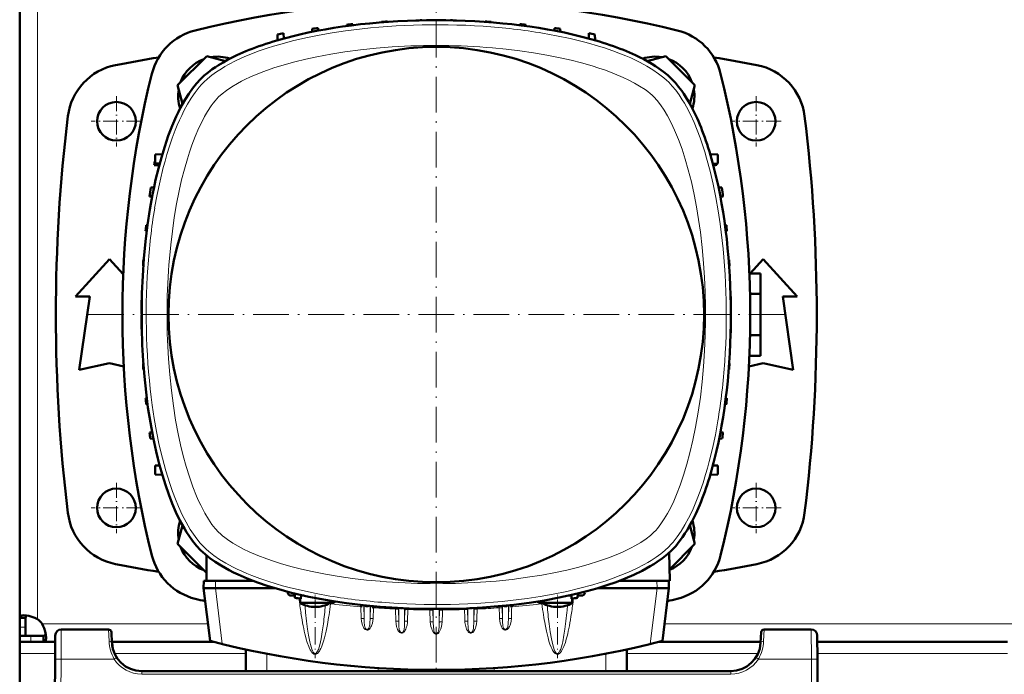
# Model space of a CAD drawing. Extents: x -1358 to 1757, y -1497 to 607.
# Tile 8 of 97: x -163 to 168, y -1271 to -1051. Entities that reach past the tile are written whole.
import ezdxf

# ---------------------------------------------------------------- set-up
doc = ezdxf.new("R2010")
doc.units = 0
doc.linetypes.add('DASHDOT', pattern=[18.5, 12, -3, 0.5, -3])

msp = doc.modelspace()

# ---------------------------------------------------------------- linework, layer by layer
at = {"color": 7, "linetype": 'DASHDOT', "lineweight": 18}
for p, q in [((-23.22, -1033.33), (-23.22, -1267.33)), ((93.78, -1150.33), (-140.22, -1150.33))]:
    msp.add_line(p, q, dxfattribs=at)
at = {"color": 7, "lineweight": 50}
for p, q in [((-163.21, -1048.36), (-163.21, -1150.33)), ((-41.65, -1051.9), (-41.66, -1052.05)), ((-39.65, -1051.78), (-39.65, -1051.9)), ((-30.03, -1051.41), (-30.03, -1051.43)), ((-16.4, -1051.41), (-16.4, -1051.43)), ((-6.78, -1051.78), (-6.78, -1051.9)), ((-4.78, -1051.9), (-4.77, -1052.05)), ((-64.9, -1054.24), (-64.94, -1055.25)), ((-62.9, -1053.97), (-62.87, -1054.85)), ((-53.28, -1052.84), (-53.3, -1053.3)), ((-51.28, -1052.64), (-51.27, -1053.03)), ((4.85, -1052.64), (4.83, -1053.03)), ((6.85, -1052.84), (6.86, -1053.3)), ((16.47, -1053.97), (16.44, -1054.85)), ((18.47, -1054.24), (18.51, -1055.25)), ((-76.6, -1058.1), (-76.53, -1056.1)), ((-74.47, -1057.5), (-74.53, -1055.75)), ((28.03, -1057.5), (28.1, -1055.75)), ((30.16, -1058.1), (30.1, -1056.1)), ((-100.33, -1063.41), (-110.13, -1073.2)), ((-94.08, -1065.08), (-100.33, -1063.41)), ((53.92, -1063.41), (47.65, -1065.09)), ((63.71, -1073.2), (53.92, -1063.41)), ((-110.13, -1073.2), (-108.46, -1079.46)), ((62.03, -1079.48), (63.71, -1073.2)), ((-117.73, -1096.55), (-115.29, -1096.42)), ((-117.73, -1099.55), (-117.73, -1096.55)), ((68.86, -1096.42), (71.38, -1096.55)), ((71.38, -1096.55), (71.38, -1099.55)), ((-117.98, -1100.08), (-117.97, -1100.04)), ((-116.33, -1100.14), (-117.98, -1100.08)), ((-117.97, -1100.04), (-116.32, -1100.09)), ((-117.73, -1099.55), (-116.17, -1099.55)), ((69.76, -1099.63), (71.38, -1099.55)), ((69.9, -1100.14), (70.4, -1100.12)), ((-118.08, -1107.58), (-119.16, -1107.61)), ((72.73, -1107.61), (71.65, -1107.58)), ((-119.58, -1110.64), (-118.7, -1110.67)), ((72.26, -1110.67), (73.15, -1110.64)), ((-120.71, -1120.27), (-120.25, -1120.25)), ((73.81, -1120.25), (74.27, -1120.27)), ((-120.9, -1122.27), (-120.51, -1122.28)), ((74.08, -1122.28), (74.47, -1122.27)), ((-144.43, -1144.2), (-133.06, -1131.7)), ((-133.06, -1131.7), (-128.44, -1136.78)), ((-121.77, -1133.89), (-121.64, -1133.9)), ((-121.65, -1131.89), (-121.49, -1131.89)), ((75.06, -1131.89), (75.22, -1131.89)), ((75.21, -1133.9), (75.33, -1133.89)), ((82.3, -1136.47), (86.64, -1131.7)), ((86.64, -1131.7), (98.02, -1144.2)), ((82, -1136.47), (85.79, -1136.47)), ((85.79, -1136.47), (85.79, -1143.4)), ((-139.68, -1144.2), (-144.43, -1144.2)), ((-143.18, -1168.95), (-139.68, -1144.2)), ((-122.14, -1143.52), (-122.12, -1143.52)), ((75.69, -1143.52), (75.71, -1143.52)), ((82.22, -1143.4), (85.79, -1143.4)), ((85.79, -1143.4), (85.79, -1157.26)), ((93.27, -1144.2), (96.77, -1168.95)), ((98.02, -1144.2), (93.27, -1144.2)), ((-122.22, -1145.52), (-122.22, -1150.17)), ((-122.18, -1145.52), (-122.17, -1145.52)), ((75.74, -1145.52), (75.78, -1145.52)), ((75.78, -1155.14), (75.78, -1145.52)), ((75.78, -1145.52), (75.78, -1145.52)), ((-163.21, -1252.3), (-163.21, -1150.33)), ((-122.22, -1150.49), (-122.22, -1155.14)), ((-122.18, -1155.14), (-122.17, -1155.14)), ((-122.14, -1157.14), (-122.12, -1157.14)), ((75.69, -1157.14), (75.71, -1157.14)), ((75.74, -1155.14), (75.78, -1155.14)), ((75.78, -1155.14), (75.78, -1155.14)), ((82.22, -1157.26), (85.79, -1157.26)), ((85.79, -1157.26), (85.79, -1164.19)), ((82, -1164.19), (85.79, -1164.19)), ((-133.06, -1166.7), (-143.18, -1168.95)), ((-128.26, -1167.77), (-133.06, -1166.7)), ((-121.77, -1166.77), (-121.64, -1166.76)), ((75.21, -1166.76), (75.33, -1166.77)), ((86.64, -1166.7), (81.84, -1167.77)), ((96.77, -1168.95), (86.64, -1166.7)), ((-121.65, -1168.77), (-121.49, -1168.77)), ((75.06, -1168.77), (75.22, -1168.77)), ((-120.9, -1178.39), (-120.51, -1178.38)), ((-120.71, -1180.39), (-120.25, -1180.41)), ((73.81, -1180.41), (74.27, -1180.39)), ((74.08, -1178.38), (74.47, -1178.39)), ((-118.7, -1189.99), (-119.58, -1190.02)), ((72.26, -1189.99), (73.15, -1190.02)), ((-119.31, -1192.02), (-118.29, -1192.05)), ((71.86, -1192.05), (72.87, -1192.02)), ((-117.73, -1201.11), (-116.2, -1201.03)), ((-117.73, -1201.11), (-117.73, -1204.11)), ((69.76, -1201.03), (71.38, -1201.11)), ((71.38, -1204.11), (71.38, -1201.11)), ((-115.29, -1204.24), (-117.73, -1204.11)), ((68.86, -1204.24), (71.38, -1204.11)), ((-108.46, -1221.2), (-110.13, -1227.45)), ((63.71, -1227.45), (62.03, -1221.18)), ((-110.13, -1227.45), (-100.38, -1237.21)), ((55.18, -1235.99), (63.71, -1227.45)), ((55.04, -1230.42), (55.28, -1239.79)), ((-100.38, -1239.83), (-100.38, -1231.36)), ((-101.35, -1239.83), (-101.42, -1242.33)), ((-100.38, -1239.83), (-101.35, -1239.83)), ((-84.79, -1239.83), (-100.38, -1239.83)), ((55.28, -1239.83), (38.36, -1239.83)), ((54.98, -1242.33), (54.92, -1239.83)), ((55.28, -1239.83), (55.28, -1239.79)), ((-99.24, -1260.04), (-101.42, -1242.33)), ((-101.42, -1242.33), (-97.45, -1242.33)), ((-97.42, -1242.33), (-97.45, -1242.33)), ((-97.42, -1242.33), (-77.38, -1242.33)), ((-73.09, -1243.53), (-73.1, -1243.86)), ((-70.72, -1245.54), (-70.77, -1244.11)), ((24.28, -1245.54), (24.33, -1244.11)), ((26.65, -1243.53), (26.67, -1243.86)), ((30.94, -1242.33), (50.98, -1242.33)), ((50.98, -1242.33), (51.01, -1242.33)), ((54.98, -1242.33), (51.01, -1242.33)), ((52.81, -1260.04), (54.98, -1242.33)), ((-72.02, -1244.83), (-70.74, -1244.83)), ((-68.92, -1247.29), (-68.92, -1245.83)), ((-68.31, -1247.29), (-68.92, -1247.29)), ((-68.72, -1245.86), (-68.67, -1244.6)), ((-68.68, -1244.83), (-68.53, -1244.83)), ((-68.53, -1244.83), (-68.31, -1244.83)), ((-68.31, -1244.83), (-68.25, -1244.83)), ((-61.52, -1247.29), (-68.31, -1247.29)), ((-67.67, -1244.83), (-68.25, -1244.83)), ((-58.92, -1247.29), (-61.52, -1247.29)), ((-58.92, -1247.29), (-58.92, -1246.83)), ((12.48, -1247.29), (12.48, -1246.83)), ((13.09, -1247.29), (12.48, -1247.29)), ((13.09, -1247.29), (19.88, -1247.29)), ((19.88, -1247.29), (22.48, -1247.29)), ((21.81, -1244.83), (21.23, -1244.83)), ((22.09, -1244.83), (21.81, -1244.83)), ((22.09, -1244.83), (22.25, -1244.83)), ((22.28, -1245.86), (22.24, -1244.6)), ((22.48, -1247.29), (22.48, -1245.83)), ((24.31, -1244.83), (25.58, -1244.83)), ((-48.23, -1247.98), (-48.58, -1248.59)), ((-44.67, -1248.34), (-44.36, -1248.92)), ((1.79, -1247.98), (2.15, -1248.59)), ((-163.21, -1252.3), (-161.21, -1252.3)), ((-163.21, -1255.46), (-163.21, -1252.3)), ((-161.21, -1255.46), (-161.21, -1252.3)), ((-163.21, -1258.33), (-163.21, -1255.46)), ((-161.21, -1258.33), (-161.21, -1255.46)), ((-133.38, -1256.22), (-149.24, -1256.22)), ((-132.19, -1260.74), (-132.38, -1257.16)), ((85.95, -1257.16), (85.76, -1260.74)), ((102.82, -1256.22), (86.95, -1256.22)), ((-163.21, -1258.33), (-161.21, -1258.33)), ((-163.21, -1260.33), (-163.21, -1258.33)), ((-159.51, -1258.33), (-163.21, -1258.33)), ((-163.21, -1260.33), (-163.21, -1264.33)), ((-159.51, -1260.33), (-163.21, -1260.33)), ((-155.18, -1258.33), (-159.51, -1258.33)), ((-155.18, -1260.33), (-159.51, -1260.33)), ((-155.18, -1260.33), (-155.18, -1258.33)), ((-151.25, -1260.33), (-155.18, -1260.33)), ((-151.24, -1258.21), (-151.28, -1266.16)), ((-98.12, -1260.33), (-132.21, -1260.33)), ((85.78, -1260.33), (51.68, -1260.33)), ((104.82, -1258.21), (104.86, -1266.16)), ((168.75, -1260.33), (104.83, -1260.33)), ((-87.21, -1262.93), (-87.21, -1270.22)), ((40.79, -1262.92), (40.79, -1270.22)), ((-163.21, -1264.33), (-163.21, -1278.33)), ((-151.71, -1348.22), (-151.28, -1266.16)), ((105.29, -1348.22), (104.86, -1266.16)), ((75.78, -1270.22), (-122.2, -1270.22))]:
    msp.add_line(p, q, dxfattribs=at)
at = {"color": 7, "lineweight": 18}
for p, q in [((-157.21, -1047.86), (-157.21, -1150.33)), ((-157.21, -1252.79), (-157.21, -1150.33)), ((-97.35, -1239.83), (-97.42, -1242.33)), ((50.98, -1242.33), (50.92, -1239.83)), ((-95.15, -1261.08), (-97.45, -1242.33)), ((-73.1, -1243.86), (-71.8, -1243.86)), ((25.37, -1243.86), (26.67, -1243.86)), ((51.01, -1242.33), (48.71, -1261.08)), ((-58.61, -1247.13), (-58.71, -1247.53)), ((-58.16, -1247.29), (-58.2, -1247.62)), ((11.72, -1247.29), (11.76, -1247.62)), ((12.18, -1247.13), (12.27, -1247.53)), ((-48.58, -1248.59), (-48.46, -1252.55)), ((-47.6, -1248.05), (-47.47, -1252.63)), ((-47.47, -1248.06), (-47.47, -1252.63)), ((-45.47, -1248.27), (-45.47, -1252.63)), ((-45.47, -1252.63), (-45.34, -1248.28)), ((-44.47, -1252.55), (-44.36, -1248.92)), ((-36.96, -1248.93), (-36.96, -1249.35)), ((-36.96, -1249.35), (-36.84, -1253.38)), ((-35.97, -1248.98), (-35.96, -1249.44)), ((-35.96, -1249.44), (-35.84, -1253.46)), ((-35.84, -1248.99), (-35.84, -1253.46)), ((-33.84, -1249.09), (-33.84, -1253.46)), ((-33.84, -1253.46), (-33.73, -1249.6)), ((-33.73, -1249.6), (-33.72, -1249.1)), ((-32.85, -1253.38), (-32.73, -1249.51)), ((-32.73, -1249.51), (-32.72, -1249.14)), ((-25.34, -1249.32), (-25.33, -1249.66)), ((-25.33, -1249.66), (-25.21, -1253.65)), ((-24.34, -1249.33), (-24.33, -1249.74)), ((-24.33, -1249.74), (-24.22, -1253.74)), ((-24.22, -1249.33), (-24.22, -1253.74)), ((-22.22, -1249.33), (-22.22, -1253.74)), ((-22.1, -1249.74), (-22.22, -1253.74)), ((-22.09, -1249.33), (-22.1, -1249.74)), ((-21.1, -1249.32), (-21.1, -1249.66)), ((-13.7, -1249.51), (-13.71, -1249.14)), ((-12.7, -1249.6), (-12.72, -1249.1)), ((-12.59, -1253.46), (-12.7, -1249.6)), ((-12.59, -1249.09), (-12.59, -1253.46)), ((-10.59, -1248.99), (-10.59, -1253.46)), ((-10.48, -1249.44), (-10.59, -1253.46)), ((-10.47, -1248.98), (-10.48, -1249.44)), ((-9.48, -1248.93), (-9.48, -1249.35)), ((-2.07, -1248.92), (-2.09, -1248.37)), ((-0.97, -1252.63), (-1.07, -1249.01)), ((-0.97, -1248.27), (-0.97, -1252.63)), ((1.17, -1248.05), (1.03, -1252.63)), ((1.03, -1248.06), (1.03, -1252.63)), ((-163.21, -1255.46), (-161.21, -1255.46)), ((-99.94, -1254.33), (-155.67, -1254.33)), ((-149.24, -1256.22), (-149.28, -1266.16)), ((-133.38, -1256.22), (-133.19, -1260.19)), ((220.06, -1254.33), (53.51, -1254.33)), ((86.76, -1260.19), (86.95, -1256.22)), ((102.86, -1266.16), (102.82, -1256.22)), ((-159.51, -1260.33), (-159.51, -1258.33)), ((-151.27, -1264.33), (-163.21, -1264.33)), ((-149.28, -1266.16), (-149.71, -1348.22)), ((-131.45, -1266.16), (-149.28, -1266.16)), ((-130.86, -1265.78), (-131.45, -1266.16)), ((-87.21, -1264.33), (-131.32, -1264.33)), ((-130.61, -1265.63), (-130.86, -1265.78)), ((-80.21, -1264.37), (-80.21, -1270.22)), ((33.79, -1264.36), (33.79, -1270.22)), ((84.89, -1264.33), (40.79, -1264.33)), ((102.86, -1266.16), (85.03, -1266.16)), ((102.86, -1266.16), (103.29, -1348.22)), ((168.73, -1264.33), (104.85, -1264.33)), ((-122.2, -1271.21), (-122.2, -1270.22)), ((-42.71, -1269.2), (-42.71, -1270.22)), ((-3.71, -1269.19), (-3.71, -1270.22)), ((75.78, -1270.22), (75.78, -1271.21)), ((75.78, -1271.21), (-122.2, -1271.21))]:
    msp.add_line(p, q, dxfattribs=at)
at = {"color": 7, "linetype": 'DASHDOT', "lineweight": 18, "ltscale": 0.422498}
for p, q in [((-130.71, -1076.88), (-130.71, -1093.78)), ((84.29, -1076.88), (84.29, -1093.78)), ((-130.71, -1206.88), (-130.71, -1223.78)), ((84.29, -1206.88), (84.29, -1223.78))]:
    msp.add_line(p, q, dxfattribs=at)
at = {"color": 7, "linetype": 'DASHDOT', "lineweight": 18, "ltscale": 0.4225}
for p, q in [((-122.26, -1085.33), (-139.16, -1085.33)), ((92.74, -1085.33), (75.84, -1085.33)), ((-122.26, -1215.33), (-139.16, -1215.33)), ((92.74, -1215.33), (75.84, -1215.33))]:
    msp.add_line(p, q, dxfattribs=at)
at = {"color": 7, "linetype": 'DASHDOT', "lineweight": 18, "ltscale": 0.073828}
msp.add_line((-63.92, -1247.54), (-63.92, -1244.58), dxfattribs=at)
at = {"color": 7, "linetype": 'DASHDOT', "lineweight": 18, "ltscale": 0.487851}
msp.add_line((-63.92, -1246.4), (-63.92, -1265.91), dxfattribs=at)
at = {"color": 7, "linetype": 'DASHDOT', "lineweight": 18, "ltscale": 0.073831}
msp.add_line((17.48, -1247.54), (17.48, -1244.58), dxfattribs=at)
at = {"color": 7, "linetype": 'DASHDOT', "lineweight": 18, "ltscale": 0.487872}
msp.add_line((17.48, -1246.4), (17.48, -1265.91), dxfattribs=at)
at = {"color": 7, "linetype": 'DASHDOT', "lineweight": 18, "ltscale": 0.030692}
msp.add_line((-23.21, -1269.09), (-23.21, -1270.32), dxfattribs=at)
at = {"color": 7, "lineweight": 18}
for points in [[(-101.34, -1072.21), (-100.06, -1071.02), (-98.64, -1069.86), (-97.1, -1068.74), (-95.44, -1067.65), (-94.27, -1066.94), (-93.05, -1066.26), (-90.5, -1064.94), (-87.8, -1063.7), (-85.29, -1062.66), (-82.68, -1061.67), (-79.99, -1060.74), (-77.92, -1060.08), (-75.81, -1059.46), (-71.5, -1058.3), (-67.07, -1057.26), (-62.54, -1056.34), (-58.16, -1055.57), (-53.72, -1054.9)], [(12.54, -1055.7), (17.19, -1056.54), (21.76, -1057.51), (26.22, -1058.59), (28.41, -1059.18), (30.56, -1059.8), (33.37, -1060.68), (36.1, -1061.62), (38.75, -1062.62), (40.46, -1063.31), (42.12, -1064.03), (43.72, -1064.77), (45.27, -1065.54), (47.5, -1066.75), (49.59, -1068.02), (51.51, -1069.34), (53.26, -1070.71), (54.11, -1071.45), (54.9, -1072.21)], [(-96.39, -1077.16), (-95.18, -1076.06), (-93.76, -1074.95), (-91.97, -1073.74), (-90, -1072.57), (-88.69, -1071.86), (-87.33, -1071.18), (-85.82, -1070.48), (-84.27, -1069.8), (-81.15, -1068.56), (-77.77, -1067.38), (-74.28, -1066.3), (-70.7, -1065.32), (-67.04, -1064.42), (-63.33, -1063.62), (-58.66, -1062.75), (-53.94, -1061.99), (-48.68, -1061.3), (-43.38, -1060.75), (-38.05, -1060.33)], [(-4.37, -1060.64), (0.27, -1061.08), (4.88, -1061.63), (9.45, -1062.29), (13.97, -1063.06), (18.43, -1063.94), (22.07, -1064.77), (25.64, -1065.68), (29.13, -1066.68), (31.44, -1067.42), (33.7, -1068.19), (36.72, -1069.34), (39.61, -1070.58), (41.54, -1071.5), (43.38, -1072.47), (45.11, -1073.47)], [(-117.85, -1114.58), (-117, -1109.92), (-116.04, -1105.35), (-114.95, -1100.89), (-114.36, -1098.7), (-113.74, -1096.55), (-112.86, -1093.74), (-111.93, -1091.01), (-110.93, -1088.36), (-110.24, -1086.66), (-109.51, -1084.99), (-108.77, -1083.39), (-108, -1081.84), (-106.79, -1079.61), (-105.53, -1077.53), (-104.21, -1075.6), (-102.84, -1073.85), (-102.09, -1073), (-101.34, -1072.21)], [(45.11, -1073.47), (46.96, -1074.69), (47.84, -1075.33), (48.66, -1075.98), (49.34, -1076.57), (49.95, -1077.16)], [(54.9, -1072.21), (56.09, -1073.49), (57.25, -1074.9), (58.37, -1076.45), (59.46, -1078.11), (60.17, -1079.28), (60.85, -1080.49), (62.17, -1083.04), (63.41, -1085.74), (64.46, -1088.26), (65.44, -1090.87), (66.37, -1093.56), (67.03, -1095.63), (67.65, -1097.73), (68.81, -1102.05), (69.85, -1106.48), (70.78, -1111.01), (71.55, -1115.39), (72.22, -1119.82)], [(-100.08, -1082), (-98.86, -1080.15), (-98.21, -1079.27), (-97.56, -1078.45), (-96.97, -1077.77), (-96.39, -1077.16)], [(49.95, -1077.16), (51.06, -1078.37), (52.17, -1079.79), (53.37, -1081.57), (54.53, -1083.52), (55.74, -1085.83), (56.89, -1088.29)], [(-112.91, -1131.48), (-112.46, -1126.84), (-111.91, -1122.23), (-111.26, -1117.66), (-110.49, -1113.14), (-109.61, -1108.68), (-108.78, -1105.04), (-107.87, -1101.47), (-106.86, -1097.98), (-106.13, -1095.67), (-105.35, -1093.41), (-104.21, -1090.39), (-102.97, -1087.5), (-102.05, -1085.57), (-101.08, -1083.73), (-100.08, -1082)], [(56.89, -1088.29), (57.55, -1089.85), (58.18, -1091.44), (59.38, -1094.72), (60.47, -1098.12), (61.47, -1101.61), (62.51, -1105.74), (63.44, -1109.96), (64.23, -1114.13), (64.93, -1118.36), (65.53, -1122.64), (66.13, -1127.82), (66.6, -1133.05), (66.92, -1137.88), (67.14, -1142.73), (67.25, -1147.59), (67.25, -1152.45), (67.15, -1157.31)], [(67.15, -1157.31), (66.93, -1162.53), (66.59, -1167.73), (66.13, -1172.91), (65.53, -1178.05), (64.8, -1183.13), (63.94, -1188.16), (63.05, -1192.53), (62.05, -1196.83), (61.03, -1200.65), (59.9, -1204.37), (58.78, -1207.64), (57.56, -1210.78), (56.59, -1213.03), (55.57, -1215.18), (54.49, -1217.21)], [(-96.39, -1223.5), (-97.49, -1222.29), (-98.6, -1220.87), (-99.81, -1219.08), (-100.98, -1217.11), (-101.68, -1215.8), (-102.36, -1214.44), (-103.07, -1212.94), (-103.74, -1211.38), (-104.98, -1208.26), (-106.17, -1204.88), (-107.25, -1201.39), (-108.23, -1197.81), (-109.12, -1194.16), (-109.93, -1190.44), (-110.8, -1185.78), (-111.55, -1181.05), (-112.24, -1175.8), (-112.79, -1170.49), (-113.21, -1165.16)], [(-101.34, -1228.45), (-102.53, -1227.17), (-103.68, -1225.76), (-104.81, -1224.21), (-105.9, -1222.55), (-106.6, -1221.38), (-107.29, -1220.17), (-108.6, -1217.61), (-109.85, -1214.91), (-110.89, -1212.4), (-111.88, -1209.79), (-112.8, -1207.1), (-113.46, -1205.03), (-114.09, -1202.92), (-115.25, -1198.61), (-116.29, -1194.18), (-117.21, -1189.65), (-117.98, -1185.27), (-118.65, -1180.83)], [(71.41, -1186.08), (70.57, -1190.74), (69.6, -1195.31), (68.52, -1199.77), (67.93, -1201.95), (67.31, -1204.11), (66.43, -1206.91), (65.49, -1209.65), (64.5, -1212.29), (63.8, -1214), (63.08, -1215.66), (62.34, -1217.27), (61.57, -1218.82), (60.36, -1221.05), (59.09, -1223.13), (57.77, -1225.06), (56.4, -1226.81), (55.66, -1227.66), (54.9, -1228.45)], [(54.49, -1217.21), (53.39, -1219.06), (52.25, -1220.74), (51.1, -1222.24), (50.52, -1222.9), (49.95, -1223.5)], [(-91.55, -1227.19), (-93.39, -1225.97), (-94.28, -1225.32), (-95.09, -1224.67), (-95.77, -1224.08), (-96.39, -1223.5)], [(49.95, -1223.5), (48.75, -1224.6), (47.33, -1225.71), (45.54, -1226.92), (43.57, -1228.09), (42.26, -1228.79), (40.9, -1229.48), (39.39, -1230.18), (37.83, -1230.86), (34.71, -1232.09), (31.33, -1233.28), (27.85, -1234.36), (24.27, -1235.34), (20.61, -1236.23), (16.89, -1237.04), (12.23, -1237.91), (7.5, -1238.66), (2.25, -1239.35), (-3.05, -1239.91), (-8.39, -1240.32)], [(-42.07, -1240.02), (-46.71, -1239.58), (-51.32, -1239.03), (-55.89, -1238.37), (-60.41, -1237.6), (-64.87, -1236.72), (-68.5, -1235.89), (-72.07, -1234.98), (-75.57, -1233.97), (-77.88, -1233.24), (-80.13, -1232.47), (-83.15, -1231.32), (-86.04, -1230.08), (-87.98, -1229.16), (-89.82, -1228.19), (-91.55, -1227.19)], [(-58.97, -1244.96), (-63.63, -1244.11), (-68.2, -1243.15), (-72.66, -1242.06), (-74.84, -1241.48), (-76.99, -1240.85), (-79.8, -1239.98), (-82.53, -1239.04), (-85.18, -1238.04), (-86.89, -1237.35), (-88.55, -1236.63), (-90.16, -1235.88), (-91.71, -1235.11), (-93.94, -1233.91), (-96.02, -1232.64), (-97.95, -1231.32), (-99.7, -1229.95), (-100.54, -1229.2), (-101.34, -1228.45)], [(54.9, -1228.45), (53.63, -1229.64), (52.21, -1230.8), (50.67, -1231.92), (49, -1233.01), (47.83, -1233.71), (46.62, -1234.4), (44.07, -1235.72), (41.37, -1236.96), (38.85, -1238), (36.24, -1238.99), (33.55, -1239.92), (31.48, -1240.57), (29.38, -1241.2), (25.06, -1242.36), (20.63, -1243.4), (16.1, -1244.32), (11.73, -1245.09), (7.29, -1245.76)], [(-67.11, -1250.5), (-66.81, -1253.4), (-66.46, -1256.08), (-66.14, -1258.15)], [(-35.96, -1249.44), (-35.96, -1249.43), (-35.98, -1249.42), (-36.08, -1249.39), (-36.23, -1249.37), (-36.96, -1249.35)], [(-33.73, -1249.6), (-33.73, -1249.59), (-33.71, -1249.58), (-33.61, -1249.55), (-33.42, -1249.53), (-32.73, -1249.51)], [(-24.33, -1249.74), (-24.34, -1249.74), (-24.35, -1249.72), (-24.46, -1249.69), (-24.66, -1249.67), (-25.33, -1249.66)], [(-22.1, -1249.74), (-22.1, -1249.74), (-22.08, -1249.72), (-21.97, -1249.69), (-21.77, -1249.67), (-21.1, -1249.66)], [(-12.7, -1249.6), (-12.71, -1249.59), (-12.72, -1249.58), (-12.82, -1249.55), (-13.02, -1249.53), (-13.7, -1249.51)], [(-10.48, -1249.44), (-10.47, -1249.43), (-10.46, -1249.42), (-10.36, -1249.39), (-10.2, -1249.37), (-9.48, -1249.35)], [(-1.07, -1249.01), (-1.08, -1249), (-1.09, -1248.99), (-1.19, -1248.96), (-1.39, -1248.93), (-2.07, -1248.92)], [(20.68, -1250.5), (20.37, -1253.4), (20.03, -1256.08), (19.71, -1258.15)], [(-47.47, -1252.63), (-47.47, -1252.63), (-47.48, -1252.62), (-47.55, -1252.59), (-47.69, -1252.57), (-48.07, -1252.55), (-48.46, -1252.55)], [(-48.46, -1252.55), (-48.37, -1253.47), (-48.16, -1254.37), (-48.01, -1254.81), (-47.83, -1255.24), (-47.51, -1255.78), (-47.3, -1256.02), (-47.07, -1256.22), (-46.77, -1256.38), (-46.44, -1256.43), (-46.24, -1256.4), (-46.04, -1256.33), (-45.7, -1256.09), (-45.41, -1255.75), (-45.17, -1255.37), (-44.99, -1254.97), (-44.69, -1254.09), (-44.54, -1253.33), (-44.47, -1252.55)], [(-45.47, -1252.63), (-45.46, -1252.63), (-45.45, -1252.62), (-45.38, -1252.59), (-45.24, -1252.57), (-44.86, -1252.55), (-44.47, -1252.55)], [(-35.84, -1253.46), (-35.85, -1253.45), (-35.88, -1253.44), (-36.08, -1253.4), (-36.72, -1253.37), (-36.84, -1253.38)], [(-36.84, -1253.38), (-36.74, -1254.34), (-36.53, -1255.28), (-36.38, -1255.73), (-36.2, -1256.17), (-35.89, -1256.75), (-35.7, -1257), (-35.47, -1257.22), (-35.2, -1257.38), (-34.93, -1257.46), (-34.64, -1257.44), (-34.38, -1257.33), (-34.16, -1257.17), (-33.97, -1256.97), (-33.78, -1256.72), (-33.62, -1256.45), (-33.43, -1256.06), (-33.28, -1255.67), (-33.02, -1254.75), (-32.87, -1253.81), (-32.85, -1253.38)], [(-34.75, -1257.25), (-34.57, -1257.18), (-34.41, -1257.05), (-34.28, -1256.87), (-34.19, -1256.67), (-34.05, -1256.24), (-34, -1255.95), (-33.93, -1255.37), (-33.86, -1254.19), (-33.84, -1253.46)], [(-33.84, -1253.46), (-33.84, -1253.46), (-33.83, -1253.45), (-33.76, -1253.42), (-33.62, -1253.4), (-33.24, -1253.37), (-32.85, -1253.38)], [(-24.22, -1253.74), (-24.22, -1253.74), (-24.23, -1253.73), (-24.3, -1253.7), (-24.44, -1253.68), (-24.82, -1253.65), (-25.21, -1253.65)], [(-25.21, -1253.65), (-25.14, -1254.46), (-24.99, -1255.26), (-24.76, -1256.03), (-24.58, -1256.49), (-24.36, -1256.94), (-24.07, -1257.35), (-23.89, -1257.53), (-23.68, -1257.68), (-23.46, -1257.78), (-23.22, -1257.82)], [(-24.22, -1253.74), (-24.15, -1255.38), (-24.07, -1256.25), (-23.98, -1256.69), (-23.83, -1257.13), (-23.67, -1257.38), (-23.46, -1257.57), (-23.22, -1257.63)], [(-21.22, -1253.65), (-21.29, -1254.46), (-21.44, -1255.26), (-21.67, -1256.03), (-21.85, -1256.49), (-22.08, -1256.94), (-22.37, -1257.35), (-22.55, -1257.53), (-22.75, -1257.68), (-22.98, -1257.78), (-23.22, -1257.82)], [(-22.22, -1253.74), (-22.28, -1255.38), (-22.37, -1256.25), (-22.45, -1256.69), (-22.6, -1257.13), (-22.76, -1257.38), (-22.98, -1257.57), (-23.22, -1257.63)], [(-22.22, -1253.74), (-22.21, -1253.74), (-22.2, -1253.73), (-22.13, -1253.7), (-21.99, -1253.68), (-21.61, -1253.65), (-21.22, -1253.65)], [(-12.59, -1253.46), (-12.6, -1253.45), (-12.63, -1253.44), (-12.83, -1253.4), (-13.47, -1253.37), (-13.59, -1253.38)], [(-9.6, -1253.38), (-9.69, -1254.34), (-9.9, -1255.28), (-10.05, -1255.73), (-10.23, -1256.17), (-10.55, -1256.75), (-10.74, -1257), (-10.96, -1257.22), (-11.23, -1257.38), (-11.51, -1257.46), (-11.8, -1257.44), (-12.05, -1257.33), (-12.28, -1257.17), (-12.47, -1256.97), (-12.66, -1256.72), (-12.82, -1256.45), (-13, -1256.06), (-13.16, -1255.67), (-13.42, -1254.75), (-13.56, -1253.81), (-13.59, -1253.38)], [(-11.68, -1257.25), (-11.87, -1257.18), (-12.02, -1257.05), (-12.15, -1256.87), (-12.25, -1256.67), (-12.38, -1256.24), (-12.44, -1255.95), (-12.5, -1255.37), (-12.57, -1254.19), (-12.59, -1253.46)], [(-10.59, -1253.46), (-10.59, -1253.46), (-10.58, -1253.45), (-10.51, -1253.42), (-10.37, -1253.4), (-9.99, -1253.37), (-9.6, -1253.38)], [(-0.97, -1252.63), (-0.97, -1252.63), (-0.98, -1252.62), (-1.05, -1252.59), (-1.19, -1252.57), (-1.57, -1252.55), (-1.96, -1252.55)], [(2.03, -1252.55), (1.94, -1253.47), (1.73, -1254.37), (1.58, -1254.81), (1.39, -1255.24), (1.07, -1255.78), (0.87, -1256.02), (0.63, -1256.22), (0.34, -1256.38), (0.01, -1256.43), (-0.2, -1256.4), (-0.39, -1256.33), (-0.73, -1256.09), (-1.03, -1255.75), (-1.26, -1255.37), (-1.45, -1254.97), (-1.74, -1254.09), (-1.9, -1253.33), (-1.96, -1252.55)], [(1.03, -1252.63), (1.04, -1252.62), (1.07, -1252.61), (1.18, -1252.58), (1.36, -1252.56), (2.03, -1252.55)], [(-63.59, -1264.51), (-63.35, -1264.4), (-63.14, -1264.24), (-62.93, -1264.04), (-62.74, -1263.81), (-62.51, -1263.48), (-62.3, -1263.13), (-62.05, -1262.64), (-61.82, -1262.14), (-61.44, -1261.12), (-61.1, -1260.1), (-60.81, -1259.06), (-60.26, -1256.83), (-59.81, -1254.59)], [(-63.33, -1263.89), (-63.08, -1263.47), (-62.84, -1262.91), (-62.6, -1262.21), (-62.36, -1261.39), (-61.92, -1259.41), (-61.51, -1257.04), (-61.14, -1254.3)], [(-47.37, -1254.51), (-47.3, -1255.01), (-47.25, -1255.26), (-47.13, -1255.62)], [(-47.13, -1255.62), (-46.98, -1255.89), (-46.77, -1256.1), (-46.56, -1256.19)], [(-46.56, -1256.19), (-46.39, -1256.19), (-46.24, -1256.14), (-46.06, -1256), (-45.86, -1255.73)], [(-45.86, -1255.73), (-45.71, -1255.33), (-45.64, -1255.05), (-45.56, -1254.49)], [(-35.75, -1255.4), (-35.69, -1255.93), (-35.64, -1256.19), (-35.54, -1256.58), (-35.4, -1256.88), (-35.3, -1257.01), (-35.14, -1257.16), (-34.94, -1257.25), (-34.75, -1257.25)], [(-10.68, -1255.4), (-10.74, -1255.93), (-10.79, -1256.19), (-10.9, -1256.58), (-11.04, -1256.88), (-11.13, -1257.01), (-11.3, -1257.16), (-11.49, -1257.25), (-11.68, -1257.25)], [(-0.58, -1255.73), (-0.73, -1255.33), (-0.79, -1255.05), (-0.87, -1254.49)], [(0.12, -1256.19), (-0.04, -1256.19), (-0.2, -1256.14), (-0.38, -1256), (-0.58, -1255.73)], [(0.7, -1255.62), (0.54, -1255.89), (0.33, -1256.1), (0.12, -1256.19)], [(0.93, -1254.51), (0.87, -1255.01), (0.81, -1255.26), (0.7, -1255.62)], [(17.15, -1264.51), (16.92, -1264.4), (16.71, -1264.24), (16.5, -1264.04), (16.31, -1263.81), (16.07, -1263.48), (15.86, -1263.13), (15.61, -1262.64), (15.39, -1262.14), (15, -1261.12), (14.67, -1260.1), (14.37, -1259.06), (13.83, -1256.83), (13.37, -1254.59)], [(16.9, -1263.89), (16.65, -1263.47), (16.4, -1262.91), (16.16, -1262.21), (15.93, -1261.39), (15.49, -1259.41), (15.08, -1257.04), (14.7, -1254.3)], [(-67.19, -1258.44), (-66.91, -1259.5), (-66.59, -1260.55), (-66.09, -1261.94), (-65.8, -1262.62), (-65.57, -1263.07), (-65.31, -1263.5), (-65.02, -1263.91), (-64.82, -1264.12), (-64.6, -1264.32), (-64.35, -1264.47), (-64.05, -1264.56), (-63.74, -1264.55), (-63.59, -1264.51)], [(-66.14, -1258.15), (-65.72, -1260.33), (-65.5, -1261.28), (-65.27, -1262.1), (-65.03, -1262.82), (-64.78, -1263.41), (-64.53, -1263.85), (-64.28, -1264.13), (-64.11, -1264.24), (-63.94, -1264.28), (-63.78, -1264.26)], [(20.76, -1258.44), (20.47, -1259.5), (20.16, -1260.55), (19.66, -1261.94), (19.36, -1262.62), (19.13, -1263.07), (18.88, -1263.5), (18.58, -1263.91), (18.39, -1264.12), (18.17, -1264.32), (17.91, -1264.47), (17.62, -1264.56), (17.3, -1264.55), (17.15, -1264.51)], [(19.71, -1258.15), (19.29, -1260.33), (19.07, -1261.28), (18.84, -1262.1), (18.6, -1262.82), (18.35, -1263.41), (18.09, -1263.85), (17.84, -1264.13), (17.67, -1264.24), (17.5, -1264.28), (17.34, -1264.26)], [(-63.78, -1264.26), (-63.55, -1264.13), (-63.33, -1263.89)], [(17.34, -1264.26), (17.12, -1264.13), (16.9, -1263.89)], [(-151.28, -1266.16), (-151.28, -1266.16), (-151.25, -1266.16), (-149.28, -1266.16)]]:
    msp.add_lwpolyline(points, dxfattribs=at)
at = {"color": 7, "lineweight": 50}
for points in [[(-90.21, -1063.11), (-91.75, -1063.86), (-93.33, -1064.68), (-94.84, -1065.52), (-96.35, -1066.42), (-97.42, -1067.12), (-98.48, -1067.84), (-99.85, -1068.87), (-101.17, -1069.97), (-102.41, -1071.13)], [(55.98, -1071.13), (54.6, -1069.85), (53.14, -1068.65), (51.61, -1067.54), (50.44, -1066.76), (49.25, -1066.01), (47.87, -1065.21), (46.49, -1064.46), (45.12, -1063.76), (43.77, -1063.11)], [(-102.41, -1071.13), (-103.79, -1072.62), (-105.12, -1074.27), (-106.39, -1076.06), (-107.61, -1078), (-108.39, -1079.34), (-109.14, -1080.73), (-109.89, -1082.2), (-110.61, -1083.72), (-111.96, -1086.83), (-113.27, -1090.24), (-114.48, -1093.79), (-115.59, -1097.45), (-116.61, -1101.22), (-117.54, -1105.07), (-118.07, -1107.52), (-118.57, -1109.99), (-119.46, -1115.02), (-120.23, -1120.12), (-120.59, -1122.94), (-120.92, -1125.78), (-121.46, -1131.51), (-121.86, -1137.28), (-122.11, -1143.08), (-122.21, -1148.9), (-122.18, -1154.72), (-122, -1160.54), (-121.71, -1165.85), (-121.29, -1171.13), (-120.75, -1176.36), (-120.09, -1181.55), (-119.3, -1186.66), (-118.37, -1191.69), (-117.35, -1196.38), (-116.8, -1198.69), (-116.21, -1200.97), (-115.27, -1204.33), (-114.24, -1207.6), (-113.14, -1210.77), (-111.96, -1213.83), (-110.69, -1216.77), (-109.34, -1219.55), (-108.61, -1220.92), (-107.86, -1222.25), (-107.13, -1223.45), (-106.39, -1224.6), (-105.11, -1226.4), (-103.79, -1228.04), (-102.41, -1229.53)], [(64, -1083.34), (63.25, -1081.79), (62.44, -1080.21), (61.59, -1078.7), (60.69, -1077.2), (60, -1076.12), (59.27, -1075.07), (58.24, -1073.7), (57.15, -1072.38), (55.98, -1071.13)], [(55.98, -1229.53), (57.26, -1228.15), (58.46, -1226.68), (59.57, -1225.16), (60.36, -1223.99), (61.1, -1222.8), (61.9, -1221.41), (62.65, -1220.03), (63.35, -1218.66), (64, -1217.32)], [(-102.41, -1229.53), (-100.93, -1230.9), (-99.28, -1232.23), (-97.48, -1233.5), (-95.55, -1234.73), (-94.21, -1235.5), (-92.82, -1236.25), (-91.35, -1237), (-89.83, -1237.72), (-86.71, -1239.07), (-83.31, -1240.38), (-79.76, -1241.59), (-76.1, -1242.7), (-72.33, -1243.72), (-68.48, -1244.65), (-66.03, -1245.18), (-63.55, -1245.68), (-58.53, -1246.58), (-53.43, -1247.34), (-50.61, -1247.71), (-47.76, -1248.03), (-42.04, -1248.57), (-36.26, -1248.97), (-30.46, -1249.22), (-24.64, -1249.32), (-18.82, -1249.29), (-13.01, -1249.11), (-7.7, -1248.82), (-2.42, -1248.4), (2.82, -1247.87), (8, -1247.2), (13.11, -1246.41), (18.14, -1245.48), (22.84, -1244.47), (25.15, -1243.91), (27.42, -1243.32), (30.78, -1242.38), (34.05, -1241.35), (37.23, -1240.25), (40.29, -1239.07), (43.22, -1237.8), (46.01, -1236.45), (47.38, -1235.72), (48.7, -1234.97), (49.9, -1234.24), (51.06, -1233.5), (52.85, -1232.22), (54.49, -1230.9), (55.98, -1229.53)], [(-161.79, -1251.45), (-162.44, -1251.51), (-162.7, -1251.58), (-162.9, -1251.69), (-163.06, -1251.83), (-163.16, -1252), (-163.21, -1252.3)], [(-157.21, -1252.79), (-158.16, -1252.32), (-159.13, -1251.94), (-160.1, -1251.67), (-161.02, -1251.5), (-161.79, -1251.45)], [(-160.77, -1251.54), (-161.02, -1251.71), (-161.16, -1251.96), (-161.21, -1252.3)], [(-154.33, -1258.91), (-154.41, -1257.96), (-154.63, -1256.9), (-154.98, -1255.8), (-155.3, -1255.05), (-155.67, -1254.33)], [(-155.18, -1258.33), (-154.84, -1258.28), (-154.59, -1258.14), (-154.42, -1257.89)], [(-155.18, -1260.33), (-154.99, -1260.31), (-154.83, -1260.25), (-154.69, -1260.16), (-154.57, -1260.02), (-154.48, -1259.85), (-154.41, -1259.63), (-154.35, -1259.3), (-154.33, -1258.91)]]:
    msp.add_lwpolyline(points, dxfattribs=at)
for centre, radius in [((-23.22, -1150.33), 90), ((-130.71, -1085.33), 6.5), ((84.29, -1085.33), 6.5), ((-130.71, -1215.33), 6.5), ((84.29, -1215.33), 6.5)]:
    msp.add_circle(centre, radius, dxfattribs=at)
for centre, radius, start, end in [((-23.21, -1379.95), 335.12, 76.0141, 103.9859), ((-23.22, -1351.33), 300, 93.1409, 93.5235), ((-23.22, -1351.33), 300, 90.9192, 91.3012), ((-23.22, -1351.33), 300, 88.6988, 89.0808), ((-23.22, -1351.33), 300, 86.4765, 86.8591), ((-99.37, -1074.17), 20, 103.9859, 166.0141), ((-23.22, -1351.33), 300, 97.602, 97.9876), ((-23.22, -1351.33), 300, 95.3674, 95.7512), ((-23.22, -1351.33), 300, 84.2488, 84.6326), ((-23.22, -1351.33), 300, 82.0124, 82.398), ((52.95, -1074.17), 20, 13.9859, 76.0141), ((-23.22, -1351.33), 300, 99.8484, 100.2363), ((-23.22, -1351.33), 300, 79.7637, 80.1516), ((-23.21, -1621.58), 565.5, 99.4939, 100.9844), ((-96.75, -1076.79), 13.2, 110.38, 159.62), ((-96.75, -1076.79), 13.2, 71.5125, 99.62), ((50.33, -1076.79), 13.2, 80.38, 108.5343), ((50.33, -1076.79), 13.2, 20.38, 69.62), ((-23.21, -1621.58), 565.5, 79.0156, 80.5062), ((-127.15, -1086.07), 20, 100.9844, 173.0365), ((80.73, -1086.07), 20, 6.9635, 79.0156), ((206.41, -1150.33), 335.12, 166.0141, 193.9859), ((-252.83, -1150.33), 335.12, 346.0141, 13.9859), ((-96.75, -1076.79), 13.2, 170.38, 198.4658), ((50.33, -1076.79), 13.2, 341.444, 9.62), ((398.94, -1150.33), 550, 173.0365, 186.9635), ((-445.36, -1150.33), 550, 353.0365, 6.9635), ((177.78, -1150.33), 300, 170.0727, 170.3496), ((70.37, -1099.13), 1, 272, 334.7073), ((177.78, -1150.33), 300, 171.8143, 172.398), ((-224.22, -1150.33), 300, 7.602, 8.1857), ((177.78, -1150.33), 300, 174.2488, 174.6326), ((-224.22, -1150.33), 300, 5.3674, 5.7512), ((177.78, -1150.33), 300, 176.4765, 176.8591), ((-224.22, -1150.33), 300, 3.1409, 3.5235), ((177.78, -1150.33), 300, 178.6988, 179.0808), ((-224.22, -1150.33), 300, 0.9192, 1.3012), ((-121.22, -1155.14), 1, 180.0772, 196.9461), ((177.78, -1150.33), 300, 180.9192, 181.3012), ((-224.22, -1150.33), 300, 358.6988, 359.0808), ((177.78, -1150.33), 300, 183.1409, 183.5235), ((-224.22, -1150.33), 300, 356.4765, 356.8591), ((177.78, -1150.33), 300, 185.3674, 185.7512), ((-224.22, -1150.33), 300, 354.2488, 354.6326), ((177.78, -1150.33), 300, 187.6021, 187.9876), ((-224.22, -1150.33), 300, 352.0124, 352.398), ((-127.15, -1214.59), 20, 186.9635, 259.0156), ((80.73, -1214.59), 20, 280.9844, 353.0365), ((-96.75, -1223.87), 13.2, 161.5341, 189.62), ((50.33, -1223.87), 13.2, 350.38, 18.5561), ((-96.75, -1223.87), 13.2, 200.38, 249.62), ((50.33, -1223.87), 13.2, 291.5834, 339.62), ((-23.21, -679.08), 565.5, 259.0156, 260.5061), ((-99.37, -1226.49), 20, 193.9859, 256.0141), ((52.95, -1226.49), 20, 283.9859, 346.0141), ((-23.21, -679.08), 565.5, 279.4938, 280.9844), ((-23.21, -920.71), 335.12, 256.0141, 256.5985), ((-23.22, -949.33), 300, 260.8898, 261.2765), ((-63.92, -1238.63), 10, 240, 270), ((-63.92, -1238.63), 10, 270, 300), ((-58.08, -1246.29), 1, 191.4887, 330), ((11.64, -1246.29), 1, 210, 348.5114), ((17.48, -1238.63), 10, 240, 270), ((17.48, -1238.63), 10, 270, 300), ((-23.22, -949.33), 300, 278.7235, 279.1102), ((-23.21, -920.71), 335.12, 283.3984, 283.9859), ((-46.47, -1247.43), 1, 221.6126, 306.7162), ((-34.84, -1248.1), 1, 246.8763, 287.4426), ((-11.59, -1248.1), 1, 252.559, 293.1221), ((0.03, -1247.43), 1, 233.2844, 318.3869), ((-161.33, -1258.45), 7, 36.0817, 53.9139), ((-149.24, -1258.22), 2, 90, 179.7), ((-133.38, -1257.22), 1, 3, 90), ((86.95, -1257.22), 1, 90, 177), ((102.82, -1258.22), 2, 0.3, 90), ((-23.22, -969.83), 300, 255.32, 284.68), ((-122.2, -1260.22), 10, 183, 270), ((-122.21, -1260.22), 10, 183.9422, 198.8098), ((-122.19, -1260.21), 10.02, 194.756, 198.7969), ((75.78, -1260.22), 10, 270, 357.0001)]:
    msp.add_arc(centre, radius, start, end, dxfattribs=at)
at = {"color": 7, "lineweight": 18}
for centre, radius, start, end in [((90.76, -1226.82), 161.22, 186.7462, 188.5467), ((-58.26, -1246.26), 1.35, 234.6002, 250.4746), ((11.82, -1246.26), 1.35, 289.5262, 305.3945), ((-137.2, -1226.82), 161.22, 351.4533, 353.2538), ((133.79, -1230.98), 201.85, 184.8456, 185.5494), ((-223.31, -1234.57), 163.37, 353.0644, 355.2758), ((-23.22, -948.96), 300.7, 263.3195, 265.1616), ((-23.22, -948.96), 300.7, 265.9673, 267.3812), ((-23.22, -948.96), 300.7, 268.1866, 269.5974), ((40.31, -1247.78), 41.4, 180.6944, 181.6999), ((11.24, -1243.15), 4.5, 276.6805, 283.2935), ((176.73, -1234.57), 163.22, 184.7279, 186.9413), ((-180.22, -1230.98), 201.85, 354.4506, 355.1544), ((-26.29, -1252.48), 21.17, 180.4253, 185.5172), ((-67.25, -1252.44), 21.78, 354.6176, 359.5018), ((-9.88, -1253.24), 25.96, 180.4973, 184.7844), ((-36.56, -1253.24), 25.96, 355.2156, 359.5027), ((20.81, -1252.44), 21.78, 180.4982, 185.3824), ((-20.14, -1252.48), 21.17, 354.4828, 359.5747), ((-119.63, -1259.54), 13.58, 182.7354, 195.3114), ((73.25, -1259.55), 13.53, 344.6596, 357.2824), ((-120.2, -1259.68), 12.98, 195.3711, 209.9371), ((73.75, -1259.68), 13.01, 330.0886, 344.6192), ((-122.2, -1260.21), 11, 212.7709, 269.9923), ((-62.53, -1263.52), 1.45, 210.6768, 223.1147), ((16.1, -1263.52), 1.45, 316.8774, 329.3325), ((75.77, -1260.21), 11, 270.0069, 327.2297), ((50.32, -1319.56), 63.69, 56.9791, 57.8765)]:
    msp.add_arc(centre, radius, start, end, dxfattribs=at)
at = {"color": 7, "lineweight": 50}
for centre, major_axis, ratio, start_param, end_param in [((-21.67, -1082.77), (86.66, -0.65), 0.36274, 1.591335, 2.189042), ((-24.79, -1082.77), (86.68, 0.66), 0.362703, 0.952302, 1.549968), ((-13.06, -1084.57), (94.64, -3.02), 0.351803, 2.250394, 2.535), ((-33.26, -1084.53), (94.51, 2.98), 0.351815, 0.60704, 0.891907), ((42.54, -1160.49), (-3.02, -94.64), 0.351803, 2.250394, 2.535), ((44.34, -1151.87), (-0.65, -86.66), 0.36274, 1.591334, 2.189042), ((-121.22, -1145.52), (0, -0.999), 0.999391, 4.416449, 4.711037), ((44.34, -1148.76), (0.66, -86.68), 0.362703, 0.952302, 1.549967), ((42.58, -1140.29), (2.98, -94.51), 0.351814, 0.60704, 0.891907), ((-71.95, -1243.83), (1.14, 0.23), 0.853683, 2.936487, 4.481103), ((25.51, -1243.83), (1.14, -0.23), 0.853683, 4.943675, 6.488291)]:
    msp.add_ellipse(centre, major_axis=major_axis, ratio=ratio, start_param=start_param, end_param=end_param, dxfattribs=at)
at = {"color": 7, "lineweight": 18}
for centre, major_axis, ratio, start_param, end_param in [((-23.23, -1082.21), (83.23, 0.01), 0.352744, 1.380583, 1.945852), ((-23.02, -1081.96), (82.84, -0.08), 0.351398, 1.127543, 1.382617), ((-23.23, -1087.76), (79.94, 0.01), 0.349164, 1.332486, 1.757153), ((-91.58, -1150.13), (-0.08, -82.84), 0.351398, 4.269136, 4.52421), ((44.9, -1150.32), (0.01, -83.23), 0.352744, 1.380582, 1.945852), ((-85.79, -1150.35), (0.01, -79.94), 0.349164, 4.474079, 4.898746), ((-91.33, -1150.34), (0.01, -83.23), 0.352744, 4.522175, 5.087445), ((45.15, -1150.53), (-0.08, -82.84), 0.351398, 1.127543, 1.382617), ((-23.2, -1212.9), (79.94, 0.01), 0.349164, 4.474079, 4.898746), ((-68.21, -1243.83), (0, 1), 0.866025, 2.577768, 3.101963), ((-23.42, -1218.69), (82.84, -0.08), 0.351398, 4.269136, 4.52421), ((-23.21, -1218.45), (83.23, 0.01), 0.352744, 4.522175, 5.087444), ((21.78, -1243.83), (0, 1), 0.866025, 3.181224, 3.705428), ((-63.68, -1203.22), (-0.19, -61.27), 0.120604, 0.577016, 0.762779), ((-57.67, -1243.22), (-4.47, 0), 0.992546, 1.337092, 1.453325), ((4464.74, -1379.47), (-4487.76, 0), 0.992546, 6.254039, 6.254936), ((-23.22, -953.43), (-298.46, 0), 0.992546, 1.577876, 1.602684), ((-4565.85, -1381.36), (-4554.08, 0), 0.992546, 3.169911, 3.170766), ((4576.17, -1382.31), (-4587.61, 0), 0.992546, 6.25398, 6.254865), ((-23.22, -953.41), (-298.48, 0), 0.992546, 1.616846, 1.641707), ((-4801.21, -1388.44), (-4801.2, 0), 0.992546, 3.170112, 3.170874), ((4861.94, -1390.17), (-4861.89, 0), 0.992546, 6.253842, 6.254662), ((-23.22, -953.36), (-298.53, 0), 0.992546, 1.655874, 1.68826), ((17.24, -1203.22), (0.19, -61.27), 0.120604, 5.520407, 5.706169), ((-64.07, -1202.82), (0.13, -61.72), 0.121044, 5.602064, 5.834263), ((17.63, -1202.82), (-0.13, -61.72), 0.121044, 0.448922, 0.681121), ((-133.19, -1260.79), (0.999, 0.052), 0.602126, 0.000227, 1.539305), ((86.76, -1260.79), (0.999, -0.053), 0.602236, 1.602683, 3.141439), ((102.86, -1266.17), (-2, -0.01), 0.005236, 3.141593, 4.712362)]:
    msp.add_ellipse(centre, major_axis=major_axis, ratio=ratio, start_param=start_param, end_param=end_param, dxfattribs=at)

doc.saveas('drawing.dxf')
